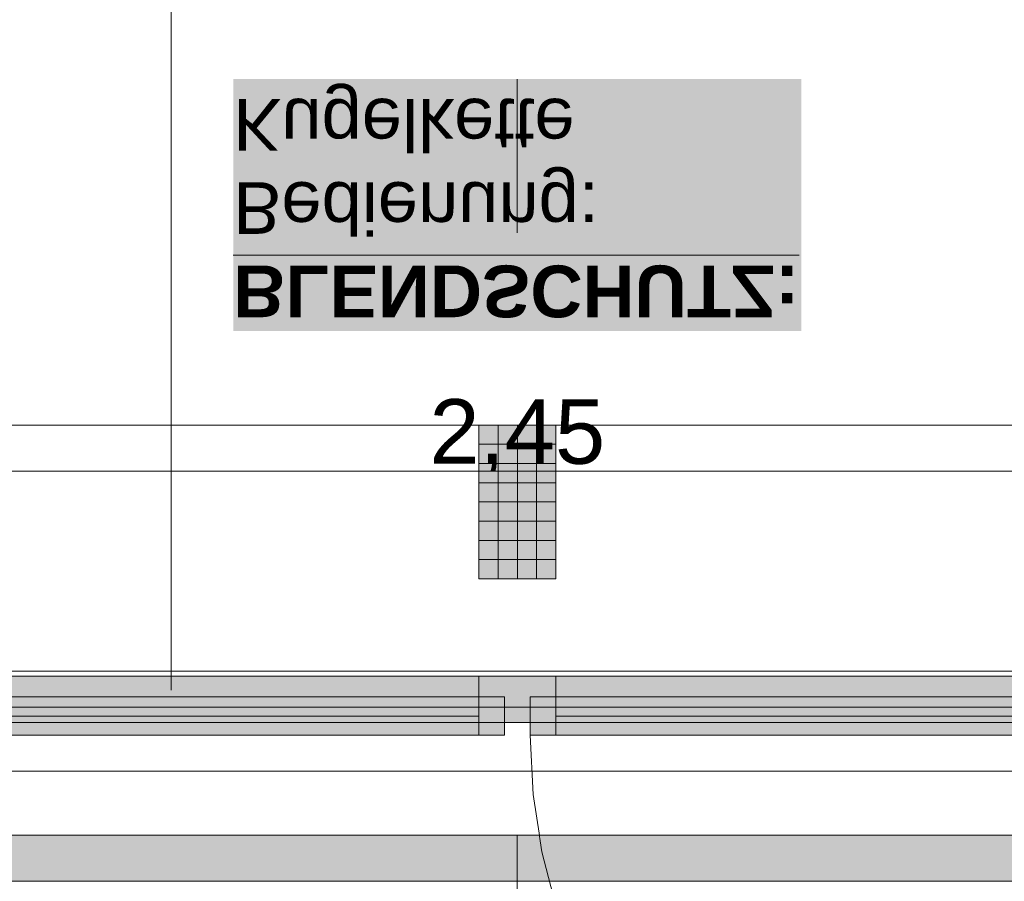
# Model space of a CAD drawing. Header units: metres. Extents: x -167 to 152, y -127 to 99.
# Tile 183 of 225: x -7.72 to -5.8, y -0.22 to 1.47. Entities that reach past the tile are written whole.
import ezdxf

# ---------------------------------------------------------------- set-up
doc = ezdxf.new("R2010")
doc.units = ezdxf.units.M
doc.header["$PDMODE"] = 1
doc.header["$PDSIZE"] = -2
for name, pattern in [('Achsen 01', [5.291531, 3.175, -1.058062, 0.352704, -0.705764]), ('gestrichelt - 01', [2, 1, -1]), ('ISO-07 Punktiert', [0.889, 0.127, -0.762]), ('Raster 01', [2, 1, -1]), ('VW-01 Strichlinie kurz', [2, 1, -1])]:
    doc.linetypes.add(name, pattern=pattern)
doc.layers.get('0').update_dxf_attribs({"lineweight": 25})
for name, color, linetype, lineweight, true_color in [('013_Beton und Stahlbetonarbeiten-000 Brüstung', 7, 'Continuous', 9, 0xa6a6a6), ('014_Fassadenarbeiten-000 Aufsicht Betonfertigteile', 7, 'Continuous', 9, 0xc0c0c0), ('031_Metallbauarbeiten-330 Aufsicht Metallbauarbeiten', 7, 'Continuous', 9, 0xa6a6a6), ('032_Metallarbeiten-Fenster', 7, 'Continuous', 13, 0x444444), ('AV1-Achsen', 1, 'Achsen 01', 18, 0xff0000), ('AV1-Raster', 7, 'Raster 01', 9, 0xa6a6a6)]:
    doc.layers.add(name, color=color, linetype=linetype, lineweight=lineweight, true_color=true_color)
for name, color, linetype, lineweight in [('013_Beton und Stahlbetonarbeiten-000 Unterzüge', 7, 'ISO-07 Punktiert', 13), ('014_Fassadenarbeiten-330 Betonfertigteile vertikal', 7, 'Continuous', 9), ('030_Sonnenschutzarbeiten-BLENDSCHUTZ', 7, 'Continuous', 5), ('030_Sonnenschutzarbeiten-BLENDSCHUTZ  Beschriftung', 7, 'Continuous', 5), ('039_Trockenbauarbeiten-alllg.', 7, 'Continuous', 9), ('_1.35m (3D)', 7, 'Continuous', 9), ('_GRU (2D)', 7, 'Continuous', 9), ('_OG 1 (2D)', 7, 'Continuous', 9), ('_OG 1 - B (3D)', 7, 'Continuous', 9), ('_OG 1 - DS (2D)', 7, 'Continuous', 9), ('AV1-Schnitt Achsen', 7, 'Achsen 01', 18), ('Bemaßung-Bemaßung', 7, 'Continuous', 9)]:
    doc.layers.add(name, color=color, linetype=linetype, lineweight=lineweight)
doc.layers.get('0').freeze()
doc.styles.add('Arial', font='arial.ttf')
doc.styles.add('Arial (bold)', font='arialbd.ttf')
doc.dimstyles.new('COE 50', dxfattribs={"dimtxt": 126.090495, "dimasz": 0.001414, "dimexe": 0.001, "dimexo": 0.01, "dimgap": 0.001, "dimtad": 1, "dimdec": 3, "dimtxsty": 'Arial', "dimblk": 'VW_SLASH-4', "dimblk1": 'VW_SLASH-4', "dimblk2": 'VW_SLASH-4', "dimcen": 0, "dimadec": 3, "dimazin": 0, "dimtfac": 0.8, "dimtdec": 3, "dimtix": 1, "dimtmove": 0, "dimatfit": 0, "dimldrblk": 'VW_SLASH-3', "dimfxl": 0.002, "dimfxlon": 1, "dimfrac": 2, "dimtolj": 1, "dimarcsym": 0})

# ---------------------------------------------------------------- blocks, each defined once
blk = doc.blocks.new('Group-2')
at = {"layer": 'AV1-Raster'}
blk.add_line((-6.75, -22.95), (-6.75, 1.35), dxfattribs=at)
blk = doc.blocks.new('1.35m (3D)')
at = {"layer": 'AV1-Raster', "color": 7}
blk.add_blockref('Group-2', (0, 0), dxfattribs=at)
blk = doc.blocks.new('Blendschutz Beschriftung')
at = {"layer": '030_Sonnenschutzarbeiten-BLENDSCHUTZ  Beschriftung', "color": 254, "linetype": 'Continuous', "transparency": 33554559}
blk.add_solid([(-0.554, -0.1644), (0.554, -0.1644), (-0.554, 0.3267), (0.554, 0.3267)], dxfattribs=at)
at = {"layer": '030_Sonnenschutzarbeiten-BLENDSCHUTZ  Beschriftung', "insert": (-0.554, 0.3002), "char_height": 0.100872, "attachment_point": 1, "line_spacing_factor": 0.967016, "style": 'Arial (bold)'}
blk.add_mtext('{\\LBLENDSCHUTZ:}{\\fArial|b0|i0|c0|p0;\\l\\PBedienung: \\PKugelkette }', dxfattribs=at)
blk = doc.blocks.new('VW_SLASH-4')
at = {"color": 0, "linetype": 'ByBlock', "lineweight": -2, "transparency": 16777216}
blk.add_line((0, 0), (-1, 0), dxfattribs=at)
at = {"color": 0, "linetype": 'Continuous', "lineweight": 15, "transparency": 16777216, "flags": 128}
blk.add_lwpolyline([(0.5, 0.5), (-0.5, -0.5)], dxfattribs=at)
blk = doc.blocks.new('*D47')
at = {"layer": '030_Sonnenschutzarbeiten-BLENDSCHUTZ', "color": 0, "lineweight": -2}
for p, q in [((-7.975, 0.425), (-7.975, 0.575)), ((-5.525, 0.425), (-5.525, 0.575)), ((-5.5957, 0.525), (-7.9043, 0.525))]:
    blk.add_line(p, q, dxfattribs=at)
at = {"layer": 'Defpoints', "color": 0}
for p in [(-7.975, 0.525), (-7.975, -0.24), (-5.525, -0.24)]:
    blk.add_point(p, dxfattribs=at)
at = {"layer": '030_Sonnenschutzarbeiten-BLENDSCHUTZ', "color": 0, "lineweight": -2, "xscale": 0.070693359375, "yscale": 0.070693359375, "zscale": 0.070693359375, "rotation": 180}
blk.add_blockref('VW_SLASH-4', (-7.975, 0.525), dxfattribs=at)
at = {"layer": '030_Sonnenschutzarbeiten-BLENDSCHUTZ', "color": 0, "lineweight": -2, "xscale": 0.070693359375, "yscale": 0.070693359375, "zscale": 0.070693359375}
blk.add_blockref('VW_SLASH-4', (-5.525, 0.525), dxfattribs=at)
at = {"layer": '030_Sonnenschutzarbeiten-BLENDSCHUTZ', "color": 0, "lineweight": 13, "insert": (-6.75, 0.6508), "char_height": 0.12609, "attachment_point": 5, "style": 'Arial'}
blk.add_mtext('\\A1;2,45', dxfattribs=at)
blk = doc.blocks.new('VW_SLASH-3')
at = {"color": 0, "linetype": 'ByBlock', "lineweight": -2, "transparency": 16777216}
blk.add_line((0, 0), (-1, 0), dxfattribs=at)
at = {"color": 0, "linetype": 'Continuous', "lineweight": 15, "transparency": 16777216, "flags": 128}
blk.add_lwpolyline([(0.5, 0.5), (-0.5, -0.5)], dxfattribs=at)
blk = doc.blocks.new('*D65')
at = {"layer": 'Bemaßung-Bemaßung', "color": 0, "lineweight": -2}
for p, q in [((-6.575, 6.255), (-6.575, 6.405)), ((0.675, 6.255), (0.675, 6.405)), ((-6.5043, 6.355), (0.6043, 6.355))]:
    blk.add_line(p, q, dxfattribs=at)
at = {"layer": 'Defpoints', "color": 0}
for p in [(0.675, 6.355), (-6.575, 0.675), (0.675, 0.675)]:
    blk.add_point(p, dxfattribs=at)
at = {"layer": 'Bemaßung-Bemaßung', "color": 0, "lineweight": -2, "xscale": 0.070693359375, "yscale": 0.070693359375, "zscale": 0.070693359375, "rotation": 180}
blk.add_blockref('VW_SLASH-4', (-6.575, 6.355), dxfattribs=at)
at = {"layer": 'Bemaßung-Bemaßung', "color": 0, "lineweight": -2, "xscale": 0.070693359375, "yscale": 0.070693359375, "zscale": 0.070693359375}
blk.add_blockref('VW_SLASH-4', (0.675, 6.355), dxfattribs=at)
at = {"layer": 'Bemaßung-Bemaßung', "color": 0, "insert": (-2.95, 6.4656), "char_height": 0.10087, "attachment_point": 5, "style": 'Arial'}
blk.add_mtext('\\A1;7,25', dxfattribs=at)
blk = doc.blocks.new('COE - Fenster 01')
at = {"layer": '032_Metallarbeiten-Fenster', "linetype": 'Continuous', "lineweight": 0}
for points in [[(-0.03, 2.515), (-0.03, 2.43), (0.06, 2.43), (0.06, 2.515)], [(0.02, 2.455), (0.02, 2.405), (-0.055, 2.405), (-0.055, 2.455)], [(-0.03, 2.43), (0.06, 2.43), (0.06, 0.17), (-0.03, 0.17)], [(0.02, 2.405), (0.02, 1.375), (-0.055, 1.375), (-0.055, 2.405)], [(0.02, 1.375), (0.02, 1.325), (-0.055, 1.325), (-0.055, 1.375)], [(0.06, 1.375), (0.06, 1.225), (-0.03, 1.225), (-0.03, 1.375)], [(0.02, 1.225), (0.02, 1.275), (-0.055, 1.275), (-0.055, 1.225)], [(0.02, 0.195), (0.02, 1.225), (-0.055, 1.225), (-0.055, 0.195)], [(0.02, 0.145), (0.02, 0.195), (-0.055, 0.195), (-0.055, 0.145)], [(0.06, 0.17), (-0.03, 0.17), (-0.03, 0.085), (0.06, 0.085)]]:
    blk.add_hatch(color=7, dxfattribs=at).paths.add_polyline_path(points)
at = {"layer": '032_Metallarbeiten-Fenster', "color": 7, "linetype": 'gestrichelt - 01', "lineweight": 18, "transparency": 33554687}
for p, q in [((-0.055, 2.455), (-1.185, 2.455)), ((-0.055, 0.145), (-1.185, 0.145))]:
    blk.add_line(p, q, dxfattribs=at)
at = {"layer": '032_Metallarbeiten-Fenster', "color": 7, "lineweight": 18}
for p, q in [((-0.0175, 2.405), (-0.0175, 1.375)), ((-0.0175, 0.195), (-0.0175, 1.225))]:
    blk.add_line(p, q, dxfattribs=at)
at = {"layer": '032_Metallarbeiten-Fenster', "color": 7, "lineweight": 18, "flags": 128}
for points in [[(-0.03, 2.515), (-0.03, 2.43), (0.06, 2.43), (0.06, 2.515)], [(0.02, 2.455), (0.02, 2.405), (-0.055, 2.405), (-0.055, 2.455)], [(-0.03, 2.43), (0.06, 2.43), (0.06, 0.17), (-0.03, 0.17)], [(0.02, 2.405), (0.02, 1.375), (-0.055, 1.375), (-0.055, 2.405)], [(0.02, 1.375), (0.02, 1.325), (-0.055, 1.325), (-0.055, 1.375)], [(0.06, 1.375), (0.06, 1.225), (-0.03, 1.225), (-0.03, 1.375)], [(0.02, 1.225), (0.02, 1.275), (-0.055, 1.275), (-0.055, 1.225)], [(0.02, 0.195), (0.02, 1.225), (-0.055, 1.225), (-0.055, 0.195)], [(0.02, 0.145), (0.02, 0.195), (-0.055, 0.195), (-0.055, 0.145)], [(0.06, 0.17), (-0.03, 0.17), (-0.03, 0.085), (0.06, 0.085)]]:
    blk.add_lwpolyline(points, close=True, dxfattribs=at)
at = {"layer": '032_Metallarbeiten-Fenster', "color": 7, "linetype": 'gestrichelt - 01', "lineweight": 18, "transparency": 33554687}
for centre, start, end in [((-0.055, 2.455), 180.0004, 270), ((-0.055, 0.145), 90, 179.9996)]:
    blk.add_arc(centre, 1.13, start, end, dxfattribs=at)
blk = doc.blocks.new('*D1665')
at = {"layer": 'Bemaßung-Bemaßung', "color": 0, "linetype": 'Continuous', "lineweight": -2}
for p, q in [((-6.675, 2.575), (-6.675, 2.725)), ((-5.475, 2.575), (-5.475, 2.725)), ((-6.6043, 2.675), (-5.5457, 2.675))]:
    blk.add_line(p, q, dxfattribs=at)
at = {"layer": 'Defpoints', "color": 0}
for p in [(-5.475, 2.675), (-6.675, 0.675), (-5.475, 0.675)]:
    blk.add_point(p, dxfattribs=at)
at = {"layer": 'Bemaßung-Bemaßung', "color": 0, "lineweight": -2, "xscale": 0.070693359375, "yscale": 0.070693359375, "zscale": 0.070693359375, "rotation": 180}
blk.add_blockref('VW_SLASH-4', (-6.675, 2.675), dxfattribs=at)
at = {"layer": 'Bemaßung-Bemaßung', "color": 0, "lineweight": -2, "xscale": 0.070693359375, "yscale": 0.070693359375, "zscale": 0.070693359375}
blk.add_blockref('VW_SLASH-4', (-5.475, 2.675), dxfattribs=at)
at = {"layer": 'Bemaßung-Bemaßung', "color": 0, "insert": (-6.075, 2.8008), "char_height": 0.12609, "attachment_point": 5, "style": 'Arial'}
blk.add_mtext('\\A1;1,20', dxfattribs=at)
blk = doc.blocks.new('*D1666')
at = {"layer": 'Bemaßung-Bemaßung', "color": 0, "linetype": 'Continuous', "lineweight": -2}
for p, q in [((-6.825, 2.575), (-6.825, 2.725)), ((-6.675, 2.575), (-6.675, 2.725)), ((-6.8957, 2.675), (-6.9664, 2.675)), ((-6.825, 2.675), (-6.675, 2.675)), ((-6.6043, 2.675), (-6.5336, 2.675))]:
    blk.add_line(p, q, dxfattribs=at)
at = {"layer": 'Defpoints', "color": 0}
for p in [(-6.675, 2.675), (-6.825, 0.675), (-6.675, 0.675)]:
    blk.add_point(p, dxfattribs=at)
at = {"layer": 'Bemaßung-Bemaßung', "color": 0, "lineweight": -2, "xscale": 0.070693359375, "yscale": 0.070693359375, "zscale": 0.070693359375}
blk.add_blockref('VW_SLASH-4', (-6.825, 2.675), dxfattribs=at)
at = {"layer": 'Bemaßung-Bemaßung', "color": 0, "lineweight": -2, "xscale": 0.070693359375, "yscale": 0.070693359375, "zscale": 0.070693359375, "rotation": 180}
blk.add_blockref('VW_SLASH-4', (-6.675, 2.675), dxfattribs=at)
at = {"layer": 'Bemaßung-Bemaßung', "color": 0, "insert": (-6.75, 2.8644), "char_height": 0.12609, "attachment_point": 5, "style": 'Arial'}
blk.add_mtext('\\A1;15', dxfattribs=at)
blk = doc.blocks.new('*D1667')
at = {"layer": 'Bemaßung-Bemaßung', "color": 0, "linetype": 'Continuous', "lineweight": -2}
for p, q in [((-8.025, 2.575), (-8.025, 2.725)), ((-6.825, 2.575), (-6.825, 2.725)), ((-7.9543, 2.675), (-6.8957, 2.675))]:
    blk.add_line(p, q, dxfattribs=at)
at = {"layer": 'Defpoints', "color": 0}
for p in [(-6.825, 2.675), (-8.025, 0.675), (-6.825, 0.675)]:
    blk.add_point(p, dxfattribs=at)
at = {"layer": 'Bemaßung-Bemaßung', "color": 0, "lineweight": -2, "xscale": 0.070693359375, "yscale": 0.070693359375, "zscale": 0.070693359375, "rotation": 180}
blk.add_blockref('VW_SLASH-4', (-8.025, 2.675), dxfattribs=at)
at = {"layer": 'Bemaßung-Bemaßung', "color": 0, "lineweight": -2, "xscale": 0.070693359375, "yscale": 0.070693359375, "zscale": 0.070693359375}
blk.add_blockref('VW_SLASH-4', (-6.825, 2.675), dxfattribs=at)
at = {"layer": 'Bemaßung-Bemaßung', "color": 0, "insert": (-7.425, 2.8008), "char_height": 0.12609, "attachment_point": 5, "style": 'Arial'}
blk.add_mtext('\\A1;1,20', dxfattribs=at)
blk = doc.blocks.new('Group-752')
at = {"layer": 'AV1-Achsen'}
blk.add_line((-43.2844, 0), (4.2656, 0), dxfattribs=at)
blk = doc.blocks.new('Group-762')
at = {"layer": 'AV1-Schnitt Achsen'}
blk.add_line((-7.425, -26.3), (-7.425, 4.7), dxfattribs=at)
blk = doc.blocks.new('GRU (2D)')
at = {"layer": 'AV1-Achsen', "color": 7}
blk.add_blockref('Group-752', (0, 0), dxfattribs=at)
at = {"layer": 'AV1-Schnitt Achsen', "color": 7}
blk.add_blockref('Group-762', (0, 0), dxfattribs=at)
blk = doc.blocks.new('OG 1 - DS (2D)')
at = {"layer": '030_Sonnenschutzarbeiten-BLENDSCHUTZ', "linetype": 'Continuous', "lineweight": 0, "transparency": 33554610}
blk.add_hatch(color=161, dxfattribs=at).paths.add_polyline_path([(-7.975, -0.215), (-5.525, -0.215), (-5.525, -0.125), (-7.975, -0.125)])
at = {"layer": '030_Sonnenschutzarbeiten-BLENDSCHUTZ', "color": 251, "lineweight": 13, "flags": 128}
blk.add_lwpolyline([(-7.975, -0.215), (-5.525, -0.215), (-5.525, -0.125), (-7.975, -0.125)], close=True, dxfattribs=at)
at = {"layer": '030_Sonnenschutzarbeiten-BLENDSCHUTZ  Beschriftung', "color": 7, "xscale": -1, "rotation": 180}
blk.add_blockref('Blendschutz Beschriftung', (-6.75, 1.1856), dxfattribs=at)
at = {"layer": '030_Sonnenschutzarbeiten-BLENDSCHUTZ', "color": 7, "insert": (-7.1121, 0.4413), "char_height": 0.12609, "attachment_point": 1, "line_spacing_factor": 0.969122, "style": 'Arial'}
blk.add_mtext('H=2,50m', dxfattribs=at)
at = {"layer": '030_Sonnenschutzarbeiten-BLENDSCHUTZ', "color": 7, "lineweight": 13}
dim = blk.add_aligned_dim(p1=(-5.525, -0.24), p2=(-7.975, -0.24), distance=-0.765, text='2,45', dimstyle='COE 50', override={"dimtxt": 0.12609, "dimasz": 0.070693, "dimexe": 0.05, "dimgap": 0.05, "dimpost": '<>', "dimtxsty": 'Arial', "dimtmove": 2, "dimfxl": 0.1}, dxfattribs=at)
dim.commit()
dim.dimension.update_dxf_attribs({"geometry": '*D47', "text_midpoint": (-6.75, 0.6508)})
blk = doc.blocks.new('OG 1 - B (3D)')
at = {"layer": 'Bemaßung-Bemaßung'}
dim = blk.add_linear_dim(base=(0.675, 6.355), p1=(-6.575, 0.675), p2=(0.675, 0.675), text='7,25', dimstyle='COE 50', override={"dimtxt": 0.100872, "dimasz": 0.070693, "dimexe": 0.05, "dimgap": 0.05, "dimpost": '<>', "dimtxsty": 'Arial', "dimtmove": 2, "dimfxl": 0.1}, dxfattribs=at)
dim.commit()
dim.dimension.update_dxf_attribs({"geometry": '*D65', "text_midpoint": (-2.95, 6.4656)})
blk = doc.blocks.new('OG 1 (2D)')
at = {"layer": '014_Fassadenarbeiten-000 Aufsicht Betonfertigteile', "flags": 128}
blk.add_lwpolyline([(0.675, 0.675), (-16.125, 0.675), (-16.125, 0.305), (0.305, 0.305)], close=True, dxfattribs=at)
at = {"layer": 'Bemaßung-Bemaßung', "linetype": 'Continuous'}
for base, p1, p2, text, override, picture, middle in [((-6.675, 2.675), (-6.825, 0.675), (-6.675, 0.675), '15', {"dimtxt": 0.12609, "dimasz": 0.070693, "dimexe": 0.05, "dimgap": 0.05, "dimpost": '<>', "dimtxsty": 'Arial', "dimtix": 0, "dimtmove": 2, "dimfxl": 0.1}, '*D1666', (-6.75, 2.8644)), ((-6.825, 2.675), (-8.025, 0.675), (-6.825, 0.675), '1,20', {"dimtxt": 0.12609, "dimasz": 0.070693, "dimexe": 0.05, "dimgap": 0.05, "dimpost": '<>', "dimtxsty": 'Arial', "dimtmove": 2, "dimfxl": 0.1}, '*D1667', (-7.425, 2.8008)), ((-5.475, 2.675), (-6.675, 0.675), (-5.475, 0.675), '1,20', {"dimtxt": 0.12609, "dimasz": 0.070693, "dimexe": 0.05, "dimgap": 0.05, "dimpost": '<>', "dimtxsty": 'Arial', "dimtmove": 2, "dimfxl": 0.1}, '*D1665', (-6.075, 2.8008))]:
    dim = blk.add_linear_dim(base=base, p1=p1, p2=p2, text=text, dimstyle='COE 50', override=override, dxfattribs=at)
    dim.commit()
    dim.dimension.update_dxf_attribs({"geometry": picture, "text_midpoint": middle})
at = {"color": 255}
blk.add_wipeout([(-7.975, -0.125), (-7.975, 0.125), (-5.525, 0.125), (-5.525, -0.125)], dxfattribs=at).dxf.layer = '013_Beton und Stahlbetonarbeiten-000 Brüstung'
at = {"layer": '013_Beton und Stahlbetonarbeiten-000 Brüstung', "flags": 128}
blk.add_lwpolyline([(-7.975, -0.125), (-7.975, 0.125), (-5.525, 0.125), (-5.525, -0.125)], close=True, dxfattribs=at)
at = {"layer": '013_Beton und Stahlbetonarbeiten-000 Unterzüge', "linetype": 'VW-01 Strichlinie kurz', "flags": 128}
blk.add_lwpolyline([(-7.975, -0.125), (-7.975, 0.125), (-5.525, 0.125), (-5.525, -0.125)], close=True, dxfattribs=at)
at = {"layer": '039_Trockenbauarbeiten-alllg.'}
blk.add_line((-5.525, 0), (-7.975, 0), dxfattribs=at)
at = {"layer": '032_Metallarbeiten-Fenster', "color": 7, "rotation": 90}
blk.add_blockref('COE - Fenster 01', (-5.45, 0.125), dxfattribs=at)
at = {"color": 255}
blk.add_wipeout([(-8.1, 0.585), (-5.4, 0.585), (-5.4, 0.195), (-8.1, 0.195)], dxfattribs=at).dxf.layer = '031_Metallbauarbeiten-330 Aufsicht Metallbauarbeiten'
at = {"layer": '014_Fassadenarbeiten-330 Betonfertigteile vertikal', "linetype": 'Continuous', "lineweight": 0}
blk.add_hatch(color=9, dxfattribs=at).paths.add_polyline_path([(-6.825, 0.675), (-6.675, 0.675), (-6.675, 0.375), (-6.825, 0.375)])
at = {"layer": '014_Fassadenarbeiten-330 Betonfertigteile vertikal', "linetype": 'Continuous', "lineweight": 9}
h = blk.add_hatch(dxfattribs=at)
h.set_pattern_fill('Stahlbetonfertigteil', color=8, style=0, pattern_type=2)
h.set_pattern_definition([(-90, (0, 0), (0.0375, 0), [])])
h.paths.add_polyline_path([(-6.825, 0.675), (-6.675, 0.675), (-6.675, 0.375), (-6.825, 0.375)])
at = {"layer": '014_Fassadenarbeiten-330 Betonfertigteile vertikal', "linetype": 'Continuous', "lineweight": 13}
h = blk.add_hatch(dxfattribs=at)
h.set_pattern_fill('Stahlbetonfertigteil-1', color=8, style=0, pattern_type=2)
h.set_pattern_definition([(0, (0, 0), (2e-18, -0.0375), [])])
h.paths.add_polyline_path([(-6.825, 0.675), (-6.675, 0.675), (-6.675, 0.375), (-6.825, 0.375)])
at = {"layer": '014_Fassadenarbeiten-330 Betonfertigteile vertikal', "flags": 128}
blk.add_lwpolyline([(-6.825, 0.675), (-6.675, 0.675), (-6.675, 0.375), (-6.825, 0.375)], close=True, dxfattribs=at)
at = {"layer": '031_Metallbauarbeiten-330 Aufsicht Metallbauarbeiten', "flags": 128}
blk.add_lwpolyline([(-8.1, 0.585), (-5.4, 0.585), (-5.4, 0.195), (-8.1, 0.195)], close=True, dxfattribs=at)

msp = doc.modelspace()

# ---------------------------------------------------------------- block references
at = {"layer": '_1.35m (3D)'}
msp.add_blockref('1.35m (3D)', (0, 0), dxfattribs=at)

# ---------------------------------------------------------------- next in the draw order: block references
at = {"layer": '_OG 1 - DS (2D)'}
msp.add_blockref('OG 1 - DS (2D)', (0, 0), dxfattribs=at)

# ---------------------------------------------------------------- next in the draw order: block references
at = {"layer": '_OG 1 - B (3D)'}
msp.add_blockref('OG 1 - B (3D)', (0, 0), dxfattribs=at)

# ---------------------------------------------------------------- next in the draw order: block references
at = {"layer": '_OG 1 (2D)'}
msp.add_blockref('OG 1 (2D)', (0, 0), dxfattribs=at)

# ---------------------------------------------------------------- next in the draw order: block references
at = {"layer": '_GRU (2D)'}
msp.add_blockref('GRU (2D)', (0, 0), dxfattribs=at)

doc.saveas('drawing.dxf')
